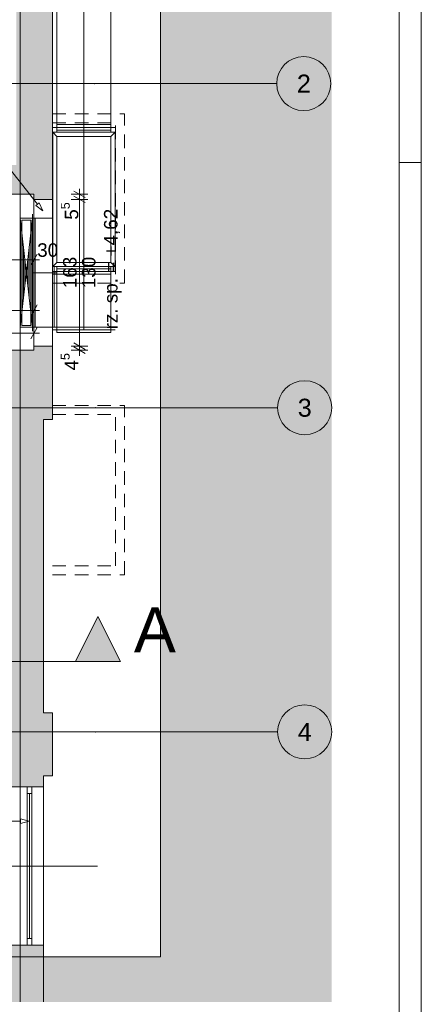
# Paper-space layout 'A-31 RZUT - PIĘTRO 1' of a CAD drawing. Header units: millimetres. Extents: x 0 to 800, y 0 to 594.
# Tile 20 of 21: x 711 to 800, y 110 to 329. Entities that reach past the tile are written whole.
import ezdxf
from ezdxf.xclip import XClip

# ---------------------------------------------------------------- set-up
doc = ezdxf.new("R2010")
doc.units = ezdxf.units.MM
doc.header["$MEASUREMENT"] = 0
doc.header["$XCLIPFRAME"] = 0
for name, pattern in [('ACAD_ISO03W100', [300, 120, -180]), ('DASHDOT', [254, 127, -63.5, 0, -63.5]), ('DASHDOTX2', [1000, 500, -250, 0, -250]), ('Przer. długie kreski', [2.5, 1.5, -1]), ('PRZERYWANA_DU_A', [550, 350, -200])]:
    doc.linetypes.add(name, pattern=pattern)
for name, color, linetype, lineweight in [('0_Nr_pióra__2', 8, 'Continuous', 13), ('A_Arkusz_Nr_pióra__1', 7, 'Continuous', 20), ('A_linie przekroju_Nr_pióra__1', 7, 'Continuous', 20), ('A_wymiary_Nr_pióra__1', 7, 'Continuous', 20), ('A_wymiary_Nr_pióra__2', 8, 'Continuous', 13), ('A_ściany_Nr_pióra__1', 7, 'Continuous', 20), ('Znaczniki okien Archicada_Nr_pióra__3', 252, 'Continuous', 13)]:
    doc.layers.add(name, color=color, linetype=linetype, lineweight=lineweight)
for name, color, linetype, lineweight, true_color in [('A_Arkusz_Nr_pióra__237', 7, 'Continuous', 5, 0x343434), ('A_opis_Nr_pióra__255', 7, 'Continuous', 15, 0x242424), ('A_osie_Nr_pióra__16', 7, 'Continuous', 5, 0x0f0f0f), ('A_osie_Nr_pióra__76', 7, 'Continuous', 5, 0x2d2d2d), ('A_sanitarne_Nr_pióra__6', 7, 'Continuous', 13, 0xa9a9a9), ('A_ściany_Nr_pióra__10', 7, 'Continuous', 13, 0x4b4b4b), ('A_ściany_Nr_pióra__19', 7, 'Continuous', 5, 0x191919), ('Okna Archicada_Nr_pióra__19', 7, 'Continuous', 5, 0x191919)]:
    doc.layers.add(name, color=color, linetype=linetype, lineweight=lineweight, true_color=true_color)
for name, color, linetype in [('A_linie przekroju', 7, 'Continuous'), ('A_podrys', 7, 'Continuous'), ('A_ściany', 7, 'Continuous')]:
    doc.layers.add(name, color=color, linetype=linetype)
doc.styles.add('STYL_AUTOMATYCZNY_1', font='arial.ttf')
doc.styles.add('STYL_AUTOMATYCZNY_5', font='arial.ttf')

# ---------------------------------------------------------------- blocks, each defined once
blk = doc.blocks.new('Rysunek_2_2', base_point=(-3499.63, -647.6))
at = {"linetype": 'Continuous', "lineweight": 0, "true_color": 0x484848}
blk.add_hatch(color=251, dxfattribs=at).paths.add_polyline_path([(780.1, 582.17), (549.97, 582.17), (549.97, 438.17), (742.1, 438.17), (742.1, 120.55), (549.97, 120.55), (549.97, 110.55), (780.1, 110.55)])
at = {"layer": 'A_linie przekroju', "linetype": 'Continuous', "lineweight": 0, "true_color": 0x000000}
blk.add_hatch(color=18, dxfattribs=at).paths.add_polyline_path([(733.19, 186.21), (728.19, 196.21), (723.19, 186.21)])
at = {"layer": 'A_ściany', "linetype": 'Continuous', "lineweight": 0, "true_color": 0x000000}
for points in [[(710.06, 420.67), (710.06, 296.43), (718.1, 296.43), (718.1, 420.67)], [(718.1, 296.43), (706.66, 296.43), (706.66, 293.43), (708, 293.43)], [(708, 293.43), (708, 289.97), (718.1, 289.97), (718.1, 296.43)], [(714, 289.97), (714, 288.83), (715.5, 288.83), (718.1, 288.83), (718.1, 289.97)], [(714, 255.33), (718.1, 239.93), (718.1, 256.23), (715.5, 256.23), (714, 256.23)], [(714, 255.33), (703.36, 255.33), (703.36, 239.93), (718.1, 239.93)], [(708.06, 239.93), (708.06, 174.81), (716.1, 174.81), (716.1, 239.93)], [(703.3, 160.81), (718.1, 160.81), (718.1, 174.81), (703.3, 174.81)], [(708.06, 158.35), (716.1, 158.35), (716.1, 160.81), (708.06, 160.81)], [(708.06, 123.15), (708.06, 110.55), (716.1, 110.55), (716.1, 123.15)]]:
    blk.add_hatch(color=18, dxfattribs=at).paths.add_polyline_path(points)
at = {"layer": '0_Nr_pióra__2', "color": 8, "linetype": 'PRZERYWANA_DU_A', "lineweight": 13, "ltscale": 2, "flags": 128}
blk.add_lwpolyline([(549.97, 120.55), (742.1, 120.55), (742.1, 438.17), (549.97, 438.17)], dxfattribs=at)
at = {"layer": 'A_linie przekroju_Nr_pióra__1', "color": 7, "linetype": 'ACAD_ISO03W100', "lineweight": 20, "ltscale": 2}
blk.add_line((549.97, 186.21), (723.19, 186.21), dxfattribs=at)
at = {"layer": 'A_linie przekroju_Nr_pióra__1', "color": 7, "linetype": 'Continuous', "lineweight": 20, "ltscale": 2, "flags": 128}
blk.add_lwpolyline([(733.19, 186.21), (723.19, 186.21), (728.19, 196.21)], close=True, dxfattribs=at)
at = {"layer": 'A_opis_Nr_pióra__255', "color": 250, "linetype": 'Continuous', "lineweight": 15, "ltscale": 2, "true_color": 0x242424}
for p, q in [((714.79, 287.78), (703.52, 302.04)), ((714.39, 287.47), (715.18, 288.09)), ((715.94, 286.32), (714.39, 287.47)), ((715.94, 286.32), (715.18, 288.09)), ((711.04, 150.21), (711.04, 151.21)), ((712.9, 150.71), (711.04, 151.21)), ((711.04, 150.71), (690.36, 150.71)), ((712.9, 150.71), (711.04, 150.21))]:
    blk.add_line(p, q, dxfattribs=at)
at = {"layer": 'A_osie_Nr_pióra__16', "color": 250, "linetype": 'DASHDOTX2', "lineweight": 5, "ltscale": 2, "true_color": 0x0f0f0f}
for p, q in [((710.96, 409.46), (710.96, 110.55)), ((727.4, 314.55), (549.97, 314.55)), ((727.4, 314.55), (767.9, 314.55)), ((727.6, 242.55), (549.97, 242.55)), ((727.6, 242.55), (768.1, 242.55)), ((727.6, 170.55), (549.97, 170.55)), ((727.6, 170.55), (768.1, 170.55))]:
    blk.add_line(p, q, dxfattribs=at)
for p in [(727.4, 314.55), (727.4, 314.55), (727.6, 242.55), (727.6, 242.55), (727.6, 170.55), (727.6, 170.55)]:
    blk.add_point(p, dxfattribs=at)
at = {"layer": 'A_osie_Nr_pióra__76', "color": 250, "linetype": 'Continuous', "lineweight": 5, "ltscale": 2, "true_color": 0x2d2d2d}
for centre in [(773.9, 314.55), (774.1, 242.55), (774.1, 170.55)]:
    blk.add_circle(centre, 6, dxfattribs=at)
at = {"layer": 'A_sanitarne_Nr_pióra__6', "color": 253, "linetype": 'Continuous', "lineweight": 13, "ltscale": 2, "true_color": 0xa9a9a9}
for p, q in [((719.1, 303.73), (719.1, 418.35)), ((731.1, 418.35), (731.1, 303.73)), ((718.2, 304.83), (732, 304.83)), ((719.1, 305.43), (731.1, 305.43)), ((731.1, 304.23), (719.1, 304.23)), ((718.2, 303.73), (719.1, 302.83)), ((718.2, 303.73), (718.2, 273.93)), ((732, 303.73), (718.2, 303.73)), ((719.1, 274.83), (719.1, 302.83)), ((731.1, 302.83), (719.1, 302.83)), ((732, 303.73), (731.1, 302.83)), ((731.1, 274.83), (731.1, 302.83)), ((732, 273.93), (732, 303.73)), ((710.96, 259.53), (710.96, 285.53)), ((710.96, 284.63), (718.2, 284.63)), ((710.96, 260.43), (713.66, 284.63)), ((713.66, 260.43), (710.96, 284.63)), ((713.66, 285.53), (713.66, 259.53)), ((713.66, 259.53), (713.66, 285.53)), ((714.26, 284.63), (714.26, 260.43)), ((711.04, 261.14), (711.04, 283.91)), ((713.31, 284.23), (711.31, 284.23)), ((711.31, 284.23), (711.31, 260.83)), ((713.31, 260.83), (713.31, 284.23)), ((713.58, 261.14), (713.58, 283.91)), ((711.36, 263.99), (711.36, 281.06)), ((713.27, 263.99), (713.27, 281.06)), ((711.68, 266.84), (711.68, 278.22)), ((712.95, 266.84), (712.95, 278.22)), ((712, 269.68), (712, 275.37)), ((712.63, 269.68), (712.63, 275.37)), ((719.1, 274.83), (718.2, 273.93)), ((718.2, 273.93), (732, 273.93)), ((718.5, 273.93), (718.5, 260.43)), ((731.1, 274.83), (719.1, 274.83)), ((719.1, 273.93), (719.1, 259.23)), ((731.1, 273.43), (719.1, 273.43)), ((732, 273.93), (731.1, 274.83)), ((731.1, 273.93), (731.1, 259.23)), ((732, 272.83), (718.2, 272.83)), ((731.1, 272.23), (719.1, 272.23)), ((731.1, 260.43), (710.96, 260.43)), ((711.31, 260.83), (713.31, 260.83)), ((732, 259.83), (718.2, 259.83)), ((719.1, 259.23), (731.1, 259.23))]:
    blk.add_line(p, q, dxfattribs=at)
at = {"layer": 'A_sanitarne_Nr_pióra__6', "color": 253, "linetype": 'DASHDOT', "lineweight": 13, "ltscale": 2, "true_color": 0xa9a9a9}
for p, q in [((725.1, 404.35), (725.1, 259.83)), ((713.66, 272.53), (719.1, 272.53))]:
    blk.add_line(p, q, dxfattribs=at)
at = {"layer": 'A_wymiary_Nr_pióra__1', "color": 7, "linetype": 'Continuous', "lineweight": 20, "ltscale": 2}
for p, q in [((722.85, 290.69), (725.35, 289.25)), ((725.35, 288.11), (722.85, 289.55)), ((713.28, 274.18), (714.72, 276.68)), ((713.28, 262.88), (714.72, 265.38)), ((713.28, 257.88), (714.72, 260.38)), ((722.85, 256.95), (725.35, 255.51)), ((722.85, 256.05), (725.35, 254.61))]:
    blk.add_line(p, q, dxfattribs=at)
at = {"layer": 'A_wymiary_Nr_pióra__2', "color": 8, "linetype": 'Continuous', "lineweight": 13, "ltscale": 2}
for p, q in [((724.1, 289.97), (724.1, 291.19)), ((725.98, 289.97), (722.23, 289.97)), ((725.98, 288.83), (722.23, 288.83)), ((724.1, 288.83), (724.1, 289.97)), ((724.1, 256.23), (724.1, 288.83)), ((714, 273.55), (714, 277.3)), ((708, 275.43), (714, 275.43)), ((714, 275.43), (715.22, 275.43)), ((714, 262.25), (714, 266)), ((581.46, 264.13), (714, 264.13)), ((714, 264.13), (715.22, 264.13)), ((714, 257.25), (714, 261)), ((703.36, 259.13), (714, 259.13)), ((714, 259.13), (715.22, 259.13)), ((725.98, 256.23), (722.23, 256.23)), ((724.1, 255.33), (724.1, 256.23)), ((725.98, 255.33), (722.23, 255.33)), ((724.1, 254.1), (724.1, 255.33))]:
    blk.add_line(p, q, dxfattribs=at)
at = {"layer": 'A_ściany_Nr_pióra__1', "color": 7, "linetype": 'Continuous', "lineweight": 20, "ltscale": 2}
for p, q in [((715.5, 288.83), (714, 288.83)), ((715.5, 288.83), (718.1, 288.83)), ((715.5, 256.23), (714, 256.23)), ((715.5, 256.23), (718.1, 256.23)), ((716.1, 158.35), (708.06, 158.35)), ((716.1, 123.15), (708.06, 123.15))]:
    blk.add_line(p, q, dxfattribs=at)
at = {"layer": 'A_ściany_Nr_pióra__1', "color": 7, "linetype": 'Continuous', "lineweight": 20, "ltscale": 2, "flags": 128}
for points in [[(718.1, 296.43), (718.1, 420.67)], [(718.1, 289.97), (718.1, 296.43)], [(708, 289.97), (714, 289.97)], [(714, 289.97), (714, 288.83)], [(718.1, 288.83), (718.1, 289.97)], [(714, 256.23), (714, 255.33)], [(718.1, 239.93), (718.1, 256.23)], [(714, 255.33), (703.36, 255.33)], [(716.1, 174.81), (716.1, 239.93)], [(716.1, 239.93), (718.1, 239.93)], [(718.1, 174.81), (716.1, 174.81)], [(718.1, 160.81), (718.1, 174.81)], [(716.1, 160.81), (718.1, 160.81)], [(716.1, 158.35), (716.1, 160.81)], [(716.1, 110.55), (716.1, 123.15)]]:
    blk.add_lwpolyline(points, dxfattribs=at)
at = {"layer": 'A_ściany_Nr_pióra__10', "color": 251, "linetype": 'Przer. długie kreski', "lineweight": 13, "ltscale": 2, "true_color": 0x4b4b4b}
for p, q in [((718.1, 307.83), (734.1, 307.83)), ((734.1, 270.23), (734.1, 307.83)), ((718.1, 305.83), (732.1, 305.83)), ((732.1, 272.23), (732.1, 305.83)), ((718.1, 272.23), (732.1, 272.23)), ((718.1, 270.23), (734.1, 270.23)), ((718.1, 243.03), (734.1, 243.03)), ((734.1, 205.43), (734.1, 243.03)), ((718.1, 241.03), (732.1, 241.03)), ((732.1, 207.43), (732.1, 241.03)), ((718.1, 207.43), (732.1, 207.43)), ((718.1, 205.43), (734.1, 205.43))]:
    blk.add_line(p, q, dxfattribs=at)
at = {"layer": 'A_ściany_Nr_pióra__19', "color": 250, "linetype": 'Continuous', "lineweight": 5, "ltscale": 2, "true_color": 0x191919}
blk.add_line((716.1, 123.15), (716.1, 158.35), dxfattribs=at)
at = {"layer": 'Okna Archicada_Nr_pióra__19', "color": 250, "linetype": 'Continuous', "lineweight": 5, "ltscale": 2, "true_color": 0x191919}
for p, q in [((715.5, 288.83), (714, 288.83)), ((714, 256.23), (714, 288.83)), ((715.5, 288.83), (718.1, 288.83)), ((718.1, 256.23), (718.1, 288.83)), ((715.5, 256.23), (714, 256.23)), ((715.5, 256.23), (718.1, 256.23)), ((712.5, 123.15), (712.5, 158.35)), ((712.5, 158.35), (713.5, 158.35)), ((713.5, 158.35), (713.5, 123.15)), ((712.5, 156.85), (713.5, 156.85)), ((713, 124.65), (713, 156.85)), ((712.5, 124.65), (713.5, 124.65)), ((713.5, 123.15), (712.5, 123.15))]:
    blk.add_line(p, q, dxfattribs=at)
at = {"layer": 'Znaczniki okien Archicada_Nr_pióra__3', "color": 252, "linetype": 'Continuous', "lineweight": 13, "ltscale": 2}
blk.add_line((706.71, 140.75), (728.1, 140.75), dxfattribs=at)
at = {"layer": 'A_linie przekroju_Nr_pióra__1', "color": 7, "linetype": 'Continuous', "lineweight": 20, "insert": (736.19, 188.21), "char_height": 10, "attachment_point": 7, "style": 'STYL_AUTOMATYCZNY_1'}
blk.add_mtext('\\A1;{\\pql;\\pt0;\\fArial|b0|i0|c238|p0;\\W1.000000;A}', dxfattribs=at)
at = {"layer": 'A_osie_Nr_pióra__76', "color": 250, "linetype": 'Continuous', "lineweight": 5, "true_color": 0x2d2d2d, "char_height": 4, "attachment_point": 1, "style": 'STYL_AUTOMATYCZNY_1'}
for s, insert in [('\\A1;{\\pql;\\pt0;\\fArial|b0|i0|c238|p0;\\W1.000000;2}', (772.37, 316.55)), ('\\A1;{\\pql;\\pt0;\\fArial|b0|i0|c238|p0;\\W1.000000;3}', (772.57, 244.55)), ('\\A1;{\\pql;\\pt0;\\fArial|b0|i0|c238|p0;\\W1.000000;4}', (772.57, 172.55))]:
    blk.add_mtext(s, dxfattribs=dict(at, insert=insert))
at = {"layer": 'A_wymiary_Nr_pióra__1', "color": 7, "linetype": 'Continuous', "lineweight": 20, "char_height": 3, "rotation": 90}
for s, insert, attachment_point, style in [('\\A1;{\\pql;\\fArial|b0|i0|c238|p0;\\W1.000000;5\\fArial|b0|i0|c238|p0;\\W1.000000;\\A1{\\H.66x;\\S5^  ;}}', (724.72, 284.31), 7, 'STYL_AUTOMATYCZNY_1'), ('\\A1;{\\pqc;\\fArial|b0|i0|c238|p0;\\W1.000000;rz. sp. = +4,62}', (729.55, 273.34), 2, 'STYL_AUTOMATYCZNY_5'), ('\\A1;{\\pql;\\fArial|b0|i0|c238|p0;\\W1.000000;4\\fArial|b0|i0|c238|p0;\\W1.000000;\\A1{\\H.66x;\\S5^  ;}}', (724.7, 250.81), 7, 'STYL_AUTOMATYCZNY_1')]:
    blk.add_mtext(s, dxfattribs=dict(at, insert=insert, attachment_point=attachment_point, style=style))
at = {"layer": 'A_wymiary_Nr_pióra__1', "color": 7, "linetype": 'Continuous', "lineweight": 20, "insert": (702.14, 274.81), "char_height": 3, "attachment_point": 7, "style": 'STYL_AUTOMATYCZNY_1'}
blk.add_mtext('\\A1;{\\pql;\\fArial|b0|i0|c238|p0;\\W1.000000;6\\fArial|b0|i0|c238|p0;\\W1.000000;\\A1{\\H.66x;\\S5^  ;}}', dxfattribs=at)
at = {"layer": 'A_wymiary_Nr_pióra__1', "color": 7, "linetype": 'Continuous', "lineweight": 20, "insert": (714.72, 276.03), "char_height": 3, "width": 4.5763, "attachment_point": 7, "style": 'STYL_AUTOMATYCZNY_5'}
blk.add_mtext('\\A1;{\\pql;\\fArial|b0|i0|c238|p0;\\W1.000000;30}', dxfattribs=at)
at = {"layer": 'A_wymiary_Nr_pióra__1', "color": 7, "linetype": 'Continuous', "lineweight": 20, "char_height": 3, "width": 6.8645, "attachment_point": 7, "rotation": 90, "style": 'STYL_AUTOMATYCZNY_5'}
for s, insert in [('\\A1;{\\pql;\\fArial|b0|i0|c238|p0;\\W1.000000;163}', (723.5, 269.09)), ('\\A1;{\\pql;\\fArial|b0|i0|c238|p0;\\W1.000000;130}', (727.7, 269.09))]:
    blk.add_mtext(s, dxfattribs=dict(at, insert=insert))

psp = doc.layouts.new('A-31 RZUT - PIĘTRO 1')

# ---------------------------------------------------------------- linework, layer by layer
at = {"layer": 'A_Arkusz_Nr_pióra__1', "color": 7, "linetype": 'Continuous', "lineweight": 20}
psp.add_line((795.1, 589.1), (795.1, 4.9), dxfattribs=at)
at = {"layer": 'A_Arkusz_Nr_pióra__1', "color": 7, "linetype": 'Continuous', "lineweight": 20, "flags": 128}
psp.add_lwpolyline([(0, 594), (800, 594), (800, 0), (0, 0)], close=True, dxfattribs=at)
at = {"layer": 'A_Arkusz_Nr_pióra__237', "color": 250, "linetype": 'Continuous', "lineweight": 5, "true_color": 0x343434}
psp.add_line((795.1, 297), (800, 297), dxfattribs=at)

# ---------------------------------------------------------------- block references
at = {"layer": 'A_podrys', "color": 37, "linetype": 'Continuous', "lineweight": 5, "true_color": 0x656532}
ref = psp.add_blockref('Rysunek_2_2', (-3499.63, -647.6), dxfattribs=at)
XClip(ref).set_block_clipping_path([(549.9695795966, 110.5468323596), (780.1, 582.1668323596)])

doc.saveas('drawing.dxf')
